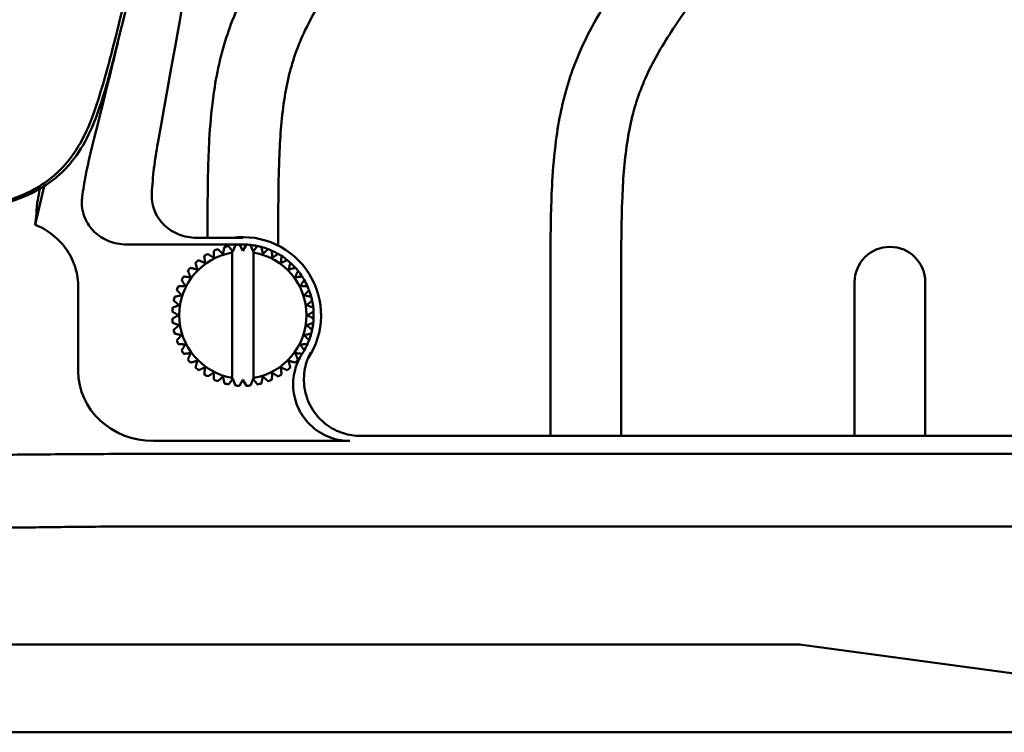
# Model space of a CAD drawing. Header units: millimetres. Extents: x 0 to 4686, y -120 to 1682.
# Tile 190 of 213: x 1423 to 1492, y 987 to 1037. Entities that reach past the tile are written whole.
import ezdxf

# ---------------------------------------------------------------- set-up
doc = ezdxf.new("R2010")
doc.units = ezdxf.units.MM
doc.header["$LTSCALE"] = 2
doc.layers.add('Sichtbar (ISO)', color=7, linetype='Continuous', lineweight=50)

msp = doc.modelspace()

# ---------------------------------------------------------------- linework, layer by layer
at = {"layer": 'Sichtbar (ISO)'}
for p, q in [((1423.6601, 1022.5473), (1424.2994, 1025.273)), ((1435.0711, 1021.6185), (1438.3599, 1021.6185)), ((1435.8599, 1021.7598), (1435.8599, 1021.6185)), ((1440.8599, 1021.0727), (1440.8599, 1021.7598)), ((1438.3599, 1021.1471), (1430.1156, 1021.1471)), ((1436.3156, 1020.7101), (1436.3155, 1020.7101)), ((1437.0545, 1020.9737), (1437.0545, 1020.9737)), ((1437.6099, 1020.6968), (1437.6465, 1020.6517)), ((1437.6465, 1020.6517), (1437.8257, 1021.1185)), ((1437.8257, 1021.1185), (1437.8256, 1021.1185)), ((1438.1099, 1021.1408), (1438.3599, 1020.7078)), ((1438.3599, 1020.7078), (1438.6099, 1021.1408)), ((1438.6099, 1021.1408), (1438.6099, 1021.1409)), ((1438.8942, 1021.1185), (1439.0734, 1020.6517)), ((1439.0734, 1020.6517), (1439.1099, 1020.6968)), ((1439.1099, 1020.6968), (1439.1099, 1011.5974)), ((1439.1099, 1020.6968), (1439.1099, 1020.6968)), ((1439.3881, 1021.0403), (1439.388, 1021.0403)), ((1440.1409, 1020.8192), (1440.1408, 1020.8192)), ((1435.6269, 1020.3341), (1435.6269, 1020.3341)), ((1437.6099, 1011.71), (1437.6099, 1020.5842)), ((1439.1099, 1011.71), (1439.1099, 1020.5842)), ((1440.8498, 1020.4831), (1440.8497, 1020.4831)), ((1441.4974, 1020.0402), (1441.4974, 1020.0402)), ((1434.4669, 1019.2846), (1434.4668, 1019.2846)), ((1435.0056, 1019.855), (1435.0055, 1019.855)), ((1442.0678, 1019.5014), (1442.0678, 1019.5014)), ((1434.024, 1018.637), (1434.0239, 1018.637)), ((1442.5469, 1018.8801), (1442.5468, 1018.8801)), ((1460.1099, 1018.7717), (1460.1099, 1007.6078)), ((1465.1099, 1007.6078), (1465.1099, 1018.7717)), ((1426.7138, 1018.1357), (1426.7138, 1012.2095)), ((1433.6879, 1017.928), (1433.6878, 1017.928)), ((1481.6099, 1018.4786), (1481.6099, 1007.6078)), ((1486.6099, 1007.6078), (1486.6099, 1018.4786)), ((1433.4668, 1017.1752), (1433.4667, 1017.1752)), ((1433.5333, 1017.4525), (1433.5333, 1017.4525)), ((1434.0224, 1017.5564), (1434.0224, 1017.5564)), ((1433.3885, 1016.6814), (1433.3886, 1016.6814)), ((1433.8553, 1016.8606), (1433.8554, 1016.8606)), ((1433.3662, 1016.3971), (1433.3661, 1016.3971)), ((1433.3661, 1015.8971), (1433.3662, 1015.8971)), ((1433.7991, 1016.1471), (1433.7992, 1016.1471)), ((1433.3886, 1015.6128), (1433.3885, 1015.6128)), ((1433.4667, 1015.119), (1433.4668, 1015.119)), ((1433.8553, 1015.4336), (1433.8554, 1015.4336)), ((1433.5333, 1014.8417), (1433.5333, 1014.8417)), ((1434.0224, 1014.7378), (1434.0224, 1014.7378)), ((1433.6878, 1014.3662), (1433.6879, 1014.3662)), ((1434.0239, 1013.6572), (1434.024, 1013.6572)), ((1434.4668, 1013.0096), (1434.4669, 1013.0096)), ((1435.0055, 1012.4392), (1435.0056, 1012.4392)), ((1442.0678, 1012.7928), (1442.0678, 1012.7928)), ((1435.6269, 1011.9601), (1435.6269, 1011.9601)), ((1437.6465, 1011.6425), (1437.6099, 1011.5974)), ((1437.8257, 1011.1757), (1437.6465, 1011.6425)), ((1439.0734, 1011.6425), (1438.8942, 1011.1757)), ((1439.1099, 1011.5974), (1439.0734, 1011.6425)), ((1439.1099, 1011.5974), (1439.1099, 1011.5974)), ((1440.8497, 1011.8111), (1440.8498, 1011.8111)), ((1441.4974, 1012.254), (1441.4974, 1012.254)), ((1436.3155, 1011.5841), (1436.3156, 1011.5841)), ((1437.0545, 1011.3205), (1437.0545, 1011.3205)), ((1437.8256, 1011.1757), (1437.8257, 1011.1757)), ((1438.3599, 1011.5864), (1438.1099, 1011.1534)), ((1438.6099, 1011.1534), (1438.3599, 1011.5864)), ((1438.6099, 1011.1534), (1438.6099, 1011.1534)), ((1439.388, 1011.2539), (1439.3881, 1011.2539)), ((1440.1408, 1011.475), (1440.1409, 1011.475)), ((1446.6713, 1007.6078), (1514.61, 1007.6078)), ((1445.9122, 1007.2544), (1432.0155, 1007.2543)), ((1514.7335, 1006.3378), (1432.4145, 1006.3378)), ((1518.8668, 1001.2069), (1432.4145, 1001.2069)), ((1423.6967, 992.8471), (1416.5159, 992.8471)), ((1423.6967, 992.8471), (1432.4145, 992.8471)), ((1477.7171, 992.8471), (1432.4145, 992.8471)), ((1477.7171, 992.8471), (1515.7733, 987.6951)), ((1498.1099, 986.6471), (1263.1099, 986.6471))]:
    msp.add_line(p, q, dxfattribs=at)
for centre, radius, start, end in [((1438.3599, 1016.1471), 5.5238, 326.223879, 97.896159), ((1438.3599, 1016.1471), 5, 110.865978, 114.134014), ((1438.3599, 1016.1471), 5, 101.865977, 105.134014), ((1438.3599, 1016.1471), 5, 92.865984, 96.134016), ((1438.3599, 1016.1471), 5, 87.134041, 89.999726), ((1438.3599, 1016.1471), 5, 83.865984, 87.134016), ((1438.3599, 1016.1471), 5, 78.13404, 83.865461), ((1438.3599, 1016.1471), 5, 74.865978, 78.134012), ((1438.3599, 1016.1471), 5, 69.134039, 74.865238), ((1438.3599, 1016.1471), 5, 65.865978, 69.134014), ((1438.3599, 1016.1471), 5, 60.134038, 65.865215), ((1484.1099, 1018.4786), 2.5, 0, 180), ((1438.3599, 1016.1471), 4.5, 99.594068, 260.405932), ((1438.3599, 1016.1471), 5, 128.865978, 132.134014), ((1438.3599, 1016.1471), 5, 119.865978, 123.134014), ((1438.3599, 1016.1471), 4.5, 279.594068, 80.405932), ((1438.3599, 1016.1471), 5, 56.865978, 60.134014), ((1438.3599, 1016.1471), 5, 51.134036, 56.86521), ((1438.3599, 1016.1471), 5, 47.865978, 51.134014), ((1438.3599, 1016.1471), 5, 137.865978, 141.134014), ((1438.3599, 1016.1471), 5, 42.134033, 47.865225), ((1438.3599, 1016.1471), 5, 38.865978, 42.134014), ((1438.3599, 1016.1471), 5, 33.134031, 38.865258), ((1438.3599, 1016.1471), 5, 146.865978, 150.134014), ((1438.3599, 1016.1471), 5, 29.865978, 33.134014), ((1438.3599, 1016.1471), 5, 24.134028, 29.865309), ((1438.3599, 1016.1471), 5, 155.865978, 159.134014), ((1438.3599, 1016.1471), 5, 20.865978, 24.134014), ((1438.3599, 1016.1471), 5, 15.134129, 20.865377), ((1438.3599, 1016.1471), 5, 164.865978, 168.134014), ((1438.3599, 1016.1471), 5, 11.865978, 15.134014), ((1438.3599, 1016.1471), 5, 6.134247, 11.86546), ((1438.3599, 1016.1471), 5, 173.865978, 177.134014), ((1438.3599, 1016.1471), 5, 2.865978, 6.134014), ((1438.3599, 1016.1471), 5, 182.865978, 186.134014), ((1438.3599, 1016.1471), 5, 353.865978, 357.134014), ((1438.3599, 1016.1471), 5, 357.13436, 2.865555), ((1438.3599, 1016.1471), 5, 191.865978, 195.134014), ((1438.3599, 1016.1471), 5, 344.865978, 348.134014), ((1438.3599, 1016.1471), 5, 348.134464, 353.865661), ((1438.3599, 1016.1471), 5, 339.134557, 344.865775), ((1438.3599, 1016.1471), 5, 200.865978, 204.134014), ((1438.3599, 1016.1471), 5, 330.134637, 335.865895), ((1438.3599, 1016.1471), 5, 335.865978, 339.134014), ((1438.3599, 1016.1471), 5, 209.865978, 213.134014), ((1438.3599, 1016.1471), 5, 218.865978, 222.134014), ((1438.3599, 1016.1471), 5, 317.865978, 321.134014), ((1438.3599, 1016.1471), 5, 326.865978, 330.134014), ((1438.3599, 1016.1471), 5, 227.865978, 231.134014), ((1438.3599, 1016.1471), 5, 308.865978, 312.134014), ((1438.3599, 1016.1471), 5, 236.865978, 240.134014), ((1438.3599, 1016.1471), 5, 299.865978, 303.134014), ((1438.3599, 1016.1471), 5, 245.865978, 249.134014), ((1438.3599, 1016.1471), 5, 254.865978, 258.134012), ((1438.3599, 1016.1471), 5, 263.865984, 267.134016), ((1438.3599, 1016.1471), 5, 272.865984, 276.134016), ((1438.3599, 1016.1471), 5, 281.865977, 285.134014), ((1438.3599, 1016.1471), 5, 290.865978, 294.134014)]:
    msp.add_arc(centre, radius, start, end, dxfattribs=at)
for centre, major_axis, ratio, start_param, end_param in [((1440.3746, 1022.2561), (-2.3496, -2.9004), 0.0003733, 5.145238, 5.2802775), ((1432.0655, 1012.2561), (-5.3407, -0.3665), 0.9340048, 6.2191562, 7.780646), ((1436.3452, 1010.0381), (-2.3497, -2.9004), 0.0003753, 2.003647, 2.1386864)]:
    msp.add_ellipse(centre, major_axis=major_axis, ratio=ratio, start_param=start_param, end_param=end_param, dxfattribs=at)
for points, knots in [([(1440.8232, 1084.1555), (1438.7454, 1074.9929), (1436.0936, 1063.4362), (1429.9932, 1037.102), (1428.9505, 1032.9655), (1427.8216, 1029.6779), (1427.2412, 1028.2173), (1425.5453, 1026.139), (1424.7368, 1025.4779), (1422.1516, 1024.1042), (1420.6867, 1023.7722), (1412.6101, 1022.3446), (1401.561, 1020.717), (1383.5096, 1018.0719)], [-25.2315701, -25.2315701, -25.2315701, -25.2315701, -21.3302568, -21.3302568, -14.2017749, -14.2017749, -10.9447154, -10.9447154, -8.7828271, -8.7828271, -5.4732498, -5.4732498, -0.000001, -0.000001, -0.000001, -0.000001]), ([(1440.5968, 1084.168), (1439.7651, 1080.4927), (1438.7278, 1075.9466), (1436.0013, 1064.0764), (1434.433, 1057.2915), (1430.2349, 1039.291), (1429.2441, 1035.2497), (1427.6701, 1029.6543), (1427.0827, 1028.6333), (1425.9341, 1026.8639), (1425.2203, 1026.1103), (1423.6302, 1025.0327), (1422.7115, 1024.5412), (1420.9367, 1024.0145), (1420.2435, 1023.836), (1417.8827, 1023.3778), (1416.3775, 1023.1195), (1415.157, 1022.9112), (1414.6535, 1022.8269), (1409.901, 1022.0554), (1404.4048, 1021.2174), (1393.8987, 1019.6333), (1387.2489, 1018.639), (1383.5657, 1018.0887)], [1.3603709, 1.3603709, 1.3603709, 1.3603709, 1.692464, 1.692464, 2.0552472, 2.0552472, 2.7525526, 2.7525526, 3.8917374, 3.8917374, 5.1533754, 5.1533754, 6.0784494, 6.0784494, 6.4041978, 6.4041978, 6.641156, 6.641156, 6.9223973, 6.9223973, 8.4327489, 8.4327489, 9.7294307, 9.7294307, 9.7294307, 9.7294307]), ([(1432.3377, 1028.3183), (1434.9187, 1042.5741), (1435.0673, 1043.7741), (1439.4896, 1069.772), (1440.9146, 1078.0685), (1441.9469, 1084.0953)], [0.0000016, 0.0000016, 0.0000016, 0.0000016, 4.3462894, 4.3462894, 7.9113909, 7.9113909, 7.9113909, 7.9113909]), ([(1435.8599, 1021.7598), (1435.8599, 1023.2705), (1435.8575, 1024.7813), (1435.893, 1026.2916), (1435.911, 1027.0557), (1435.9387, 1027.8196), (1435.9827, 1028.5827), (1436.0384, 1029.5474), (1436.12, 1030.5108), (1436.2454, 1031.4689), (1436.3404, 1032.195), (1436.4606, 1032.9181), (1436.6136, 1033.6343), (1436.7145, 1034.1066), (1436.8297, 1034.5758), (1436.961, 1035.0406), (1437.1441, 1035.6885), (1437.3583, 1036.3276), (1437.6026, 1036.955), (1437.943, 1037.8296), (1438.3417, 1038.6813), (1438.784, 1039.5094), (1439.2214, 1040.3285), (1439.7016, 1041.1244), (1440.2072, 1041.9037), (1440.4982, 1042.3524), (1440.7977, 1042.7956), (1441.1027, 1043.2349), (1441.7636, 1044.1869), (1442.4506, 1045.1206), (1443.1394, 1046.0528), (1445.8994, 1049.7881), (1448.6893, 1053.5008), (1451.463, 1057.2258), (1452.1086, 1058.0928), (1452.7534, 1058.9605), (1453.3956, 1059.83), (1453.9057, 1060.5207), (1454.4142, 1061.2125), (1454.9142, 1061.9105), (1455.3406, 1062.5057), (1455.7608, 1063.1053), (1456.1661, 1063.7148), (1456.5716, 1064.3245), (1456.9623, 1064.944), (1457.3245, 1065.5803), (1457.6305, 1066.1177), (1457.9162, 1066.6671), (1458.1626, 1067.2339), (1458.3816, 1067.7375), (1458.5695, 1068.255), (1458.7177, 1068.7834), (1458.8698, 1069.3258), (1458.98, 1069.8797), (1459.0632, 1070.4371), (1459.1597, 1071.0832), (1459.2199, 1071.734), (1459.2604, 1072.3859), (1459.2897, 1072.8582), (1459.3087, 1073.3312), (1459.3225, 1073.8042), (1459.3627, 1075.1764), (1459.3599, 1076.5494), (1459.3599, 1077.9221)], [0, 0, 0, 0, 0.0720994, 0.0720994, 0.0720994, 0.1085789, 0.1085789, 0.1085789, 0.1546935, 0.1546935, 0.1546935, 0.1896425, 0.1896425, 0.1896425, 0.2126861, 0.2126861, 0.2126861, 0.2448059, 0.2448059, 0.2448059, 0.2895737, 0.2895737, 0.2895737, 0.3338527, 0.3338527, 0.3338527, 0.3593459, 0.3593459, 0.3593459, 0.4145875, 0.4145875, 0.4145875, 0.6359245, 0.6359245, 0.6359245, 0.6874428, 0.6874428, 0.6874428, 0.7283652, 0.7283652, 0.7283652, 0.7632574, 0.7632574, 0.7632574, 0.798163, 0.798163, 0.798163, 0.8276439, 0.8276439, 0.8276439, 0.8538379, 0.8538379, 0.8538379, 0.8807248, 0.8807248, 0.8807248, 0.9118969, 0.9118969, 0.9118969, 0.9344828, 0.9344828, 0.9344828, 1, 1, 1, 1]), ([(1464.3599, 1077.9221), (1464.3599, 1076.5869), (1464.3627, 1075.2513), (1464.3287, 1073.9167), (1464.3111, 1073.2296), (1464.2838, 1072.5429), (1464.2364, 1071.8569), (1464.1497, 1070.6016), (1463.9957, 1069.349), (1463.7072, 1068.1241), (1463.5544, 1067.4756), (1463.364, 1066.8349), (1463.135, 1066.2093), (1462.6972, 1065.0137), (1462.1184, 1063.8733), (1461.4736, 1062.7739), (1460.7435, 1061.529), (1459.9288, 1060.3367), (1459.0895, 1059.1625), (1458.5728, 1058.4398), (1458.0469, 1057.7239), (1457.5194, 1057.0091), (1455.3859, 1054.1181), (1453.2279, 1051.245), (1451.0791, 1048.3652), (1449.9781, 1046.8894), (1448.8794, 1045.4119), (1447.7824, 1043.9333), (1447.36, 1043.364), (1446.9379, 1042.7946), (1446.5195, 1042.2224), (1446.2495, 1041.8531), (1445.9811, 1041.4827), (1445.7156, 1041.1103), (1445.3065, 1040.5365), (1444.9045, 1039.958), (1444.5174, 1039.369), (1443.8294, 1038.3222), (1443.1888, 1037.2423), (1442.6661, 1036.1048), (1442.4193, 1035.5677), (1442.1988, 1035.0178), (1442.0103, 1034.4578), (1441.8941, 1034.1125), (1441.7901, 1033.7634), (1441.6978, 1033.411), (1441.5402, 1032.8094), (1441.4165, 1032.1986), (1441.317, 1031.5845), (1441.098, 1030.2325), (1440.9959, 1028.8651), (1440.9375, 1027.4968), (1440.856, 1025.5855), (1440.8599, 1023.6725), (1440.8599, 1021.7598)], [0, 0, 0, 0, 0.0637256, 0.0637256, 0.0637256, 0.0965328, 0.0965328, 0.0965328, 0.156576, 0.156576, 0.156576, 0.1883636, 0.1883636, 0.1883636, 0.2491114, 0.2491114, 0.2491114, 0.3179007, 0.3179007, 0.3179007, 0.3602396, 0.3602396, 0.3602396, 0.5314832, 0.5314832, 0.5314832, 0.6192341, 0.6192341, 0.6192341, 0.6530146, 0.6530146, 0.6530146, 0.674815, 0.674815, 0.674815, 0.7084074, 0.7084074, 0.7084074, 0.7681072, 0.7681072, 0.7681072, 0.7962982, 0.7962982, 0.7962982, 0.8136828, 0.8136828, 0.8136828, 0.8433644, 0.8433644, 0.8433644, 0.9087128, 0.9087128, 0.9087128, 1, 1, 1, 1]), ([(1460.1099, 1018.7717), (1460.1099, 1020.2824), (1460.1075, 1021.7933), (1460.143, 1023.3035), (1460.161, 1024.0676), (1460.1887, 1024.8315), (1460.2327, 1025.5947), (1460.2884, 1026.5594), (1460.37, 1027.5228), (1460.4954, 1028.4809), (1460.5904, 1029.207), (1460.7106, 1029.9301), (1460.8636, 1030.6463), (1460.9645, 1031.1185), (1461.0797, 1031.5878), (1461.211, 1032.0526), (1461.3941, 1032.7004), (1461.6083, 1033.3396), (1461.8526, 1033.967), (1462.193, 1034.8415), (1462.5917, 1035.6933), (1463.034, 1036.5214), (1463.4714, 1037.3404), (1463.9516, 1038.1363), (1464.4572, 1038.9157), (1464.7482, 1039.3644), (1465.0477, 1039.8076), (1465.3527, 1040.2469), (1466.0136, 1041.1989), (1466.7006, 1042.1325), (1467.3894, 1043.0648), (1470.1494, 1046.8001), (1472.9393, 1050.5128), (1475.713, 1054.2377), (1476.3586, 1055.1048), (1477.0034, 1055.9725), (1477.6456, 1056.842), (1478.1557, 1057.5327), (1478.6642, 1058.2245), (1479.1642, 1058.9225), (1479.5906, 1059.5176), (1480.0108, 1060.1172), (1480.4161, 1060.7267), (1480.8216, 1061.3364), (1481.2123, 1061.956), (1481.5745, 1062.5923), (1481.8805, 1063.1297), (1482.1662, 1063.679), (1482.4126, 1064.2459), (1482.6316, 1064.7495), (1482.8195, 1065.2669), (1482.9677, 1065.7953), (1483.1198, 1066.3377), (1483.23, 1066.8917), (1483.3132, 1067.449), (1483.4097, 1068.0952), (1483.4699, 1068.7459), (1483.5104, 1069.3978), (1483.5397, 1069.8702), (1483.5587, 1070.3431), (1483.5725, 1070.8162), (1483.6127, 1072.1884), (1483.6099, 1073.5613), (1483.6099, 1074.9341)], [0, 0, 0, 0, 0.0720994, 0.0720994, 0.0720994, 0.1085789, 0.1085789, 0.1085789, 0.1546935, 0.1546935, 0.1546935, 0.1896425, 0.1896425, 0.1896425, 0.2126861, 0.2126861, 0.2126861, 0.2448059, 0.2448059, 0.2448059, 0.2895737, 0.2895737, 0.2895737, 0.3338527, 0.3338527, 0.3338527, 0.3593459, 0.3593459, 0.3593459, 0.4145875, 0.4145875, 0.4145875, 0.6359245, 0.6359245, 0.6359245, 0.6874428, 0.6874428, 0.6874428, 0.7283652, 0.7283652, 0.7283652, 0.7632574, 0.7632574, 0.7632574, 0.798163, 0.798163, 0.798163, 0.8276439, 0.8276439, 0.8276439, 0.8538379, 0.8538379, 0.8538379, 0.8807248, 0.8807248, 0.8807248, 0.9118969, 0.9118969, 0.9118969, 0.9344828, 0.9344828, 0.9344828, 1, 1, 1, 1]), ([(1488.6099, 1074.9341), (1488.6099, 1073.5989), (1488.6127, 1072.2632), (1488.5787, 1070.9286), (1488.5611, 1070.2416), (1488.5338, 1069.5548), (1488.4864, 1068.8689), (1488.3997, 1067.6135), (1488.2457, 1066.361), (1487.9572, 1065.1361), (1487.8044, 1064.4876), (1487.614, 1063.8469), (1487.385, 1063.2213), (1486.9472, 1062.0257), (1486.3684, 1060.8853), (1485.7236, 1059.7859), (1484.9935, 1058.541), (1484.1788, 1057.3487), (1483.3395, 1056.1744), (1482.8228, 1055.4517), (1482.2969, 1054.7358), (1481.7694, 1054.021), (1479.6359, 1051.13), (1477.4779, 1048.257), (1475.3291, 1045.3771), (1474.2281, 1043.9014), (1473.1294, 1042.4239), (1472.0324, 1040.9452), (1471.61, 1040.376), (1471.1879, 1039.8066), (1470.7695, 1039.2343), (1470.4995, 1038.8651), (1470.2311, 1038.4946), (1469.9656, 1038.1222), (1469.5565, 1037.5484), (1469.1545, 1036.9699), (1468.7674, 1036.3809), (1468.0794, 1035.3342), (1467.4388, 1034.2542), (1466.9161, 1033.1168), (1466.6693, 1032.5797), (1466.4488, 1032.0298), (1466.2603, 1031.4698), (1466.1441, 1031.1245), (1466.0401, 1030.7753), (1465.9478, 1030.423), (1465.7902, 1029.8214), (1465.6665, 1029.2105), (1465.567, 1028.5964), (1465.348, 1027.2444), (1465.2459, 1025.877), (1465.1875, 1024.5088), (1465.106, 1022.5975), (1465.1099, 1020.6844), (1465.1099, 1018.7717)], [0, 0, 0, 0, 0.0637256, 0.0637256, 0.0637256, 0.0965328, 0.0965328, 0.0965328, 0.156576, 0.156576, 0.156576, 0.1883636, 0.1883636, 0.1883636, 0.2491114, 0.2491114, 0.2491114, 0.3179007, 0.3179007, 0.3179007, 0.3602396, 0.3602396, 0.3602396, 0.5314832, 0.5314832, 0.5314832, 0.6192341, 0.6192341, 0.6192341, 0.6530146, 0.6530146, 0.6530146, 0.674815, 0.674815, 0.674815, 0.7084074, 0.7084074, 0.7084074, 0.7681072, 0.7681072, 0.7681072, 0.7962982, 0.7962982, 0.7962982, 0.8136828, 0.8136828, 0.8136828, 0.8433644, 0.8433644, 0.8433644, 0.9087128, 0.9087128, 0.9087128, 1, 1, 1, 1]), ([(1431.9127, 1024.7453), (1431.9471, 1025.3444), (1431.9999, 1025.9423), (1432.1419, 1027.1341), (1432.2309, 1027.7277), (1432.3377, 1028.3183)], [0.00000218, 0.00000218, 0.00000218, 0.00000218, 0.1800378, 0.1800378, 0.36006963, 0.36006963, 0.36006963, 0.36006963]), ([(1427.5869, 1027.6002), (1427.4608, 1027.0894), (1427.348, 1026.5754), (1427.1492, 1025.5421), (1427.0634, 1025.0229), (1426.9914, 1024.5017)], [0.000031, 0.000031, 0.000031, 0.000031, 0.15787676, 0.15787676, 0.3157199, 0.3157199, 0.3157199, 0.3157199]), ([(1424.0065, 1025.0964), (1423.9403, 1024.7738), (1423.8872, 1024.5013), (1423.8056, 1024.0461), (1423.7831, 1023.888), (1423.7832, 1023.8244)], [0.4249256, 0.4249256, 0.4249256, 0.4249256, 0.57061995, 0.57061995, 0.73890113, 0.73890113, 0.73890113, 0.73890113]), ([(1430.1156, 1021.1471), (1429.7148, 1021.1471), (1429.2423, 1021.237), (1428.5121, 1021.5309), (1428.1223, 1021.7817), (1427.5796, 1022.3114), (1427.3268, 1022.6795), (1427.0437, 1023.3581), (1426.9603, 1023.7858), (1426.9649, 1024.1489), (1426.9663, 1024.2619), (1426.9764, 1024.3809), (1426.9914, 1024.5017)], [1.37744386, 1.37744386, 1.37744386, 1.37744386, 1.49769286, 1.49769286, 1.61356944, 1.61356944, 1.72520642, 1.72520642, 1.83414184, 1.83414184, 1.83414184, 1.86804646, 1.86804646, 1.86804646, 1.86804646]), ([(1431.9127, 1024.7453), (1431.9105, 1024.7029), (1431.9089, 1024.6612), (1431.9083, 1024.6203), (1431.9036, 1024.2577), (1431.987, 1023.8306), (1432.2703, 1023.1524), (1432.5236, 1022.7844), (1433.068, 1022.2543), (1433.4593, 1022.0032), (1434.1929, 1021.7086), (1434.668, 1021.6185), (1435.0711, 1021.6185)], [1.82588849, 1.82588849, 1.82588849, 1.82588849, 1.83817287, 1.83817287, 1.83817287, 1.94695843, 1.94695843, 2.05865718, 2.05865718, 2.17489799, 2.17489799, 2.29580767, 2.29580767, 2.29580767, 2.29580767]), ([(1423.7832, 1023.8244), (1423.7833, 1023.6994), (1423.7725, 1023.527), (1423.7316, 1023.1021), (1423.7007, 1022.8443), (1423.6601, 1022.5473)], [-0.66768197, -0.66768197, -0.66768197, -0.66768197, -0.33656389, -0.33656389, -0.0000631, -0.0000631, -0.0000631, -0.0000631]), ([(1423.6601, 1022.5473), (1424.115, 1022.3642), (1424.5419, 1022.1183), (1425.3035, 1021.5127), (1425.6345, 1021.1587), (1426.1786, 1020.3597), (1426.3869, 1019.921), (1426.6502, 1019.0276), (1426.7136, 1018.5832), (1426.7137, 1018.1357)], [-0.5712801, -0.5712801, -0.5712801, -0.5712801, -0.42428546, -0.42428546, -0.2794725, -0.2794725, -0.13427519, -0.13427519, -0.0000139, -0.0000139, -0.0000139, -0.0000139]), ([(1445.9122, 1007.2544), (1445.4866, 1007.2543), (1445.0637, 1007.3219), (1444.1884, 1007.6096), (1443.7503, 1007.8506), (1442.9708, 1008.4917), (1442.6407, 1008.8913), (1442.1503, 1009.7934), (1441.9944, 1010.2874), (1441.8803, 1011.2895), (1441.9162, 1011.7877), (1442.1492, 1012.6733), (1442.3195, 1013.0605), (1442.5469, 1013.4141)], [-0.86076069, -0.86076069, -0.86076069, -0.86076069, -0.7330934, -0.7330934, -0.58435403, -0.58435403, -0.4302867, -0.4302867, -0.27629255, -0.27629255, -0.12771513, -0.12771513, -0.00157125, -0.00157125, -0.00157125, -0.00157125]), ([(1443.1611, 1013.5233), (1442.9655, 1013.1656), (1442.8257, 1012.7801), (1442.6562, 1011.9243), (1442.6461, 1011.4562), (1442.7943, 1010.4913), (1442.9684, 1010.0053), (1443.4925, 1009.122), (1443.8389, 1008.7338), (1444.6155, 1008.1444), (1445.0265, 1007.9317), (1445.855, 1007.6703), (1446.262, 1007.6077), (1446.6713, 1007.6078)], [-0.83048474, -0.83048474, -0.83048474, -0.83048474, -0.70817078, -0.70817078, -0.56876777, -0.56876777, -0.41527685, -0.41527685, -0.26062896, -0.26062896, -0.12279426, -0.12279426, -0.000001, -0.000001, -0.000001, -0.000001]), ([(1432.4145, 1006.3377), (1430.5203, 1006.3377), (1428.6402, 1006.3322), (1424.9484, 1006.31), (1423.1653, 1006.2935), (1421.4597, 1006.2719)], [0.0000898, 0.0000898, 0.0000898, 0.0000898, 0.5683557, 0.5683557, 1.1365812, 1.1365812, 1.1365812, 1.1365812]), ([(1423.6967, 1001.1414), (1425.051, 1001.165), (1426.4754, 1001.1784), (1429.4094, 1001.2001), (1430.9096, 1001.2085), (1432.4145, 1001.2077)], [0.00009419, 0.00009419, 0.00009419, 0.00009419, 0.45159791, 0.45159791, 0.90304609, 0.90304609, 0.90304609, 0.90304609]), ([(1418.2398, 1001.1009), (1419.1822, 1001.104), (1420.1116, 1001.1089), (1421.9351, 1001.1221), (1422.8277, 1001.1304), (1423.6967, 1001.1414)], [-0.57940998, -0.57940998, -0.57940998, -0.57940998, -0.28975814, -0.28975814, -0.00009741, -0.00009741, -0.00009741, -0.00009741])]:
    msp.add_open_spline(points, degree=3, knots=knots, dxfattribs=at)
msp.add_open_spline([(1429.5041, 1035.3863), (1428.9805, 1033.2492), (1428.3664, 1030.7579), (1427.5869, 1027.6002)], degree=3, dxfattribs=at)
for points, weights in [([(1436.2893, 1020.2108), (1436.3018, 1020.449), (1436.3155, 1020.7101)], [1.08768681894, 1.09819392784, 1.10577045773]), ([(1436.3156, 1020.7101), (1436.3019, 1020.4489), (1436.2894, 1020.2107)], [1.10577042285, 1.0981932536, 1.08768501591]), ([(1436.9506, 1020.4846), (1436.7733, 1020.6442), (1436.579, 1020.8192)], [1.08768500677, 1.09819327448, 1.10577045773]), ([(1436.9505, 1020.4847), (1437.0001, 1020.7179), (1437.0545, 1020.9737)], [1.08768728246, 1.09819409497, 1.10577045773]), ([(1437.0545, 1020.9737), (1437.0002, 1020.7179), (1436.9506, 1020.4846)], [1.10577042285, 1.0981932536, 1.08768501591]), ([(1437.6099, 1020.6968), (1437.4765, 1020.8616), (1437.3318, 1021.0403)], [1.09016571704, 1.09910285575, 1.10577041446]), ([(1437.6099, 1020.6968), (1437.6099, 1020.6398), (1437.6099, 1020.5842)], [1.03479395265, 1.03412362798, 1.03329574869]), ([(1437.6464, 1020.6517), (1437.7319, 1020.8744), (1437.8256, 1021.1185)], [1.07344378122, 1.08140923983, 1.08645472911]), ([(1438.3599, 1020.7079), (1438.4791, 1020.9144), (1438.6099, 1021.1409)], [1.07344396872, 1.08140929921, 1.08645472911]), ([(1439.0734, 1020.6517), (1439.2234, 1020.8371), (1439.388, 1021.0403)], [1.08734876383, 1.09779440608, 1.10530974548]), ([(1439.1099, 1020.5842), (1439.1099, 1020.6398), (1439.1099, 1020.6968)], [1.03329574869, 1.03412360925, 1.03479392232]), ([(1439.7693, 1020.4846), (1439.7197, 1020.7179), (1439.6653, 1020.9737)], [1.08768500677, 1.09819327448, 1.10577045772]), ([(1439.7693, 1020.4847), (1439.9465, 1020.6442), (1440.1408, 1020.8192)], [1.08768849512, 1.09819453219, 1.10577045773]), ([(1440.1409, 1020.8192), (1439.9465, 1020.6442), (1439.7693, 1020.4846)], [1.10577042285, 1.0981932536, 1.08768501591]), ([(1440.4305, 1020.2107), (1440.418, 1020.4489), (1440.4043, 1020.7101)], [1.08768500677, 1.09819327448, 1.10577045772]), ([(1435.6792, 1019.8368), (1435.4613, 1019.9338), (1435.2224, 1020.0402)], [1.08768500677, 1.09819327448, 1.10577045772]), ([(1435.6791, 1019.8368), (1435.6542, 1020.074), (1435.6269, 1020.3341)], [1.08768631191, 1.09819374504, 1.10577045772]), ([(1435.6269, 1020.3341), (1435.6543, 1020.074), (1435.6792, 1019.8368)], [1.10577042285, 1.0981932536, 1.08768501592]), ([(1436.2894, 1020.2107), (1436.0894, 1020.3406), (1435.8701, 1020.4831)], [1.08768500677, 1.09819327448, 1.10577045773]), ([(1440.4305, 1020.2108), (1440.6305, 1020.3407), (1440.8497, 1020.4831)], [1.08768860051, 1.09819457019, 1.10577045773]), ([(1440.8498, 1020.4831), (1440.6305, 1020.3406), (1440.4305, 1020.2107)], [1.10577042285, 1.0981932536, 1.08768501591]), ([(1441.0407, 1019.8368), (1441.0656, 1020.074), (1441.0929, 1020.3341)], [1.08768500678, 1.09819327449, 1.10577045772]), ([(1441.0407, 1019.8368), (1441.2585, 1019.9338), (1441.4974, 1020.0402)], [1.08768861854, 1.09819457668, 1.10577045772]), ([(1441.4974, 1020.0402), (1441.2586, 1019.9338), (1441.0407, 1019.8368)], [1.10577042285, 1.0981932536, 1.08768501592]), ([(1434.6702, 1018.8278), (1434.5731, 1019.0457), (1434.4668, 1019.2846)], [1.08768521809, 1.09819335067, 1.10577045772]), ([(1434.4669, 1019.2846), (1434.5732, 1019.0457), (1434.6702, 1018.8278)], [1.10577042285, 1.0981932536, 1.08768501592]), ([(1435.135, 1019.372), (1434.9046, 1019.4338), (1434.652, 1019.5014)], [1.08768500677, 1.09819327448, 1.10577045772]), ([(1435.1349, 1019.372), (1435.0732, 1019.6024), (1435.0055, 1019.855)], [1.08768577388, 1.09819355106, 1.10577045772]), ([(1435.0056, 1019.855), (1435.0733, 1019.6024), (1435.135, 1019.372)], [1.10577042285, 1.0981932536, 1.08768501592]), ([(1441.5849, 1019.372), (1441.6466, 1019.6024), (1441.7143, 1019.855)], [1.08768500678, 1.09819327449, 1.10577045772]), ([(1441.5849, 1019.3721), (1441.8152, 1019.4338), (1442.0678, 1019.5014)], [1.08768854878, 1.09819455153, 1.10577045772]), ([(1442.0678, 1019.5014), (1441.8153, 1019.4338), (1441.5849, 1019.372)], [1.10577042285, 1.0981932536, 1.08768501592]), ([(1442.0497, 1018.8278), (1442.1467, 1019.0457), (1442.253, 1019.2846)], [1.08768500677, 1.09819327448, 1.10577045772]), ([(1434.2962, 1018.2176), (1434.1663, 1018.4177), (1434.0239, 1018.637)], [1.08768500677, 1.09819327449, 1.10577045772]), ([(1434.024, 1018.637), (1434.1664, 1018.4177), (1434.2963, 1018.2176)], [1.10577042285, 1.0981932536, 1.08768501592]), ([(1434.6702, 1018.8278), (1434.433, 1018.8528), (1434.173, 1018.8801)], [1.08768500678, 1.09819327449, 1.10577045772]), ([(1442.0497, 1018.8278), (1442.2868, 1018.8528), (1442.5468, 1018.8801)], [1.08768839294, 1.09819449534, 1.10577045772]), ([(1442.5469, 1018.8801), (1442.2869, 1018.8528), (1442.0497, 1018.8278)], [1.10577042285, 1.0981932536, 1.08768501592]), ([(1442.4236, 1018.2176), (1442.5535, 1018.4177), (1442.6959, 1018.637)], [1.08768500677, 1.09819327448, 1.10577045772]), ([(1434.0224, 1017.5564), (1433.8628, 1017.7337), (1433.6878, 1017.928)], [1.08768500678, 1.09819327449, 1.10577045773]), ([(1433.6879, 1017.928), (1433.8628, 1017.7337), (1434.0224, 1017.5564)], [1.10577042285, 1.0981932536, 1.08768501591]), ([(1434.2963, 1018.2176), (1434.0581, 1018.2051), (1433.797, 1018.1915)], [1.08768500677, 1.09819327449, 1.10577045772]), ([(1442.9229, 1018.1915), (1442.6618, 1018.2051), (1442.4236, 1018.2176)], [1.10577042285, 1.0981932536, 1.08768501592]), ([(1442.6975, 1017.5564), (1442.8571, 1017.7337), (1443.032, 1017.928)], [1.08768500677, 1.09819327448, 1.10577045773]), ([(1433.8553, 1016.8606), (1433.6699, 1017.0107), (1433.4667, 1017.1752)], [1.08768500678, 1.09819327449, 1.10577045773]), ([(1433.4668, 1017.1752), (1433.67, 1017.0107), (1433.8554, 1016.8606)], [1.10577042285, 1.0981932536, 1.08768501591]), ([(1433.5333, 1017.4525), (1433.7891, 1017.5069), (1434.0224, 1017.5564)], [1.10577042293, 1.09819325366, 1.08768501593]), ([(1434.0224, 1017.5564), (1433.7891, 1017.5069), (1433.5333, 1017.4525)], [1.08768500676, 1.09819327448, 1.10577045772]), ([(1443.1865, 1017.4525), (1442.9308, 1017.5069), (1442.6975, 1017.5564)], [1.10577042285, 1.0981932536, 1.08768501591]), ([(1442.8645, 1016.8606), (1443.0499, 1017.0107), (1443.2531, 1017.1752)], [1.08768500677, 1.09819327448, 1.10577045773]), ([(1433.3885, 1016.6814), (1433.6326, 1016.7751), (1433.8553, 1016.8606)], [1.10577042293, 1.09819325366, 1.08768501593]), ([(1433.8554, 1016.8606), (1433.6327, 1016.7751), (1433.3886, 1016.6814)], [1.08768500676, 1.09819327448, 1.10577045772]), ([(1443.3313, 1016.6814), (1443.0872, 1016.7751), (1442.8645, 1016.8606)], [1.10577042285, 1.0981932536, 1.08768501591]), ([(1433.7991, 1016.1471), (1433.5926, 1016.2664), (1433.3661, 1016.3971)], [1.08768500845, 1.0981932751, 1.10577045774]), ([(1433.3661, 1015.8971), (1433.5926, 1016.0278), (1433.7991, 1016.1471)], [1.10577042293, 1.09819325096, 1.08768500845]), ([(1433.3662, 1016.3971), (1433.5926, 1016.2664), (1433.7992, 1016.1471)], [1.10577041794, 1.09819324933, 1.0876850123]), ([(1433.7992, 1016.1471), (1433.5926, 1016.0278), (1433.3662, 1015.8971)], [1.08768500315, 1.09819327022, 1.10577045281]), ([(1442.9207, 1016.1471), (1443.1272, 1016.2664), (1443.3537, 1016.3971)], [1.08768500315, 1.09819327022, 1.10577045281]), ([(1443.3537, 1015.8971), (1443.1272, 1016.0278), (1442.9207, 1016.1471)], [1.10577041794, 1.09819324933, 1.0876850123]), ([(1433.8553, 1015.4336), (1433.6326, 1015.5191), (1433.3885, 1015.6128)], [1.08768500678, 1.09819327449, 1.10577045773]), ([(1433.3886, 1015.6128), (1433.6327, 1015.5191), (1433.8554, 1015.4336)], [1.10577042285, 1.0981932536, 1.08768501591]), ([(1433.4667, 1015.119), (1433.6699, 1015.2835), (1433.8553, 1015.4336)], [1.10577042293, 1.09819325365, 1.08768501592]), ([(1433.8554, 1015.4336), (1433.67, 1015.2835), (1433.4668, 1015.119)], [1.08768500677, 1.09819327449, 1.10577045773]), ([(1442.8645, 1015.4336), (1443.0872, 1015.5191), (1443.3313, 1015.6128)], [1.08768500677, 1.09819327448, 1.10577045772]), ([(1443.2531, 1015.119), (1443.0499, 1015.2835), (1442.8645, 1015.4336)], [1.10577042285, 1.0981932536, 1.08768501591]), ([(1434.0224, 1014.7378), (1433.7891, 1014.7873), (1433.5333, 1014.8417)], [1.08768500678, 1.09819327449, 1.10577045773]), ([(1433.5333, 1014.8417), (1433.7891, 1014.7873), (1434.0224, 1014.7378)], [1.10577042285, 1.0981932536, 1.08768501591]), ([(1433.6878, 1014.3662), (1433.8628, 1014.5605), (1434.0224, 1014.7378)], [1.10577042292, 1.09819325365, 1.08768501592]), ([(1434.0224, 1014.7378), (1433.8628, 1014.5605), (1433.6879, 1014.3662)], [1.08768500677, 1.09819327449, 1.10577045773]), ([(1442.6975, 1014.7378), (1442.9308, 1014.7873), (1443.1865, 1014.8417)], [1.08768500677, 1.09819327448, 1.10577045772]), ([(1443.032, 1014.3662), (1442.8571, 1014.5605), (1442.6975, 1014.7378)], [1.10577042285, 1.0981932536, 1.08768501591]), ([(1433.797, 1014.1027), (1434.0581, 1014.0891), (1434.2963, 1014.0766)], [1.10577042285, 1.0981932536, 1.08768501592]), ([(1434.0239, 1013.6572), (1434.1663, 1013.8765), (1434.2962, 1014.0766)], [1.10577042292, 1.09819325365, 1.08768501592]), ([(1434.2963, 1014.0766), (1434.1664, 1013.8765), (1434.024, 1013.6572)], [1.08768500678, 1.09819327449, 1.10577045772]), ([(1442.4236, 1014.0766), (1442.6618, 1014.0891), (1442.9229, 1014.1027)], [1.08768500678, 1.09819327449, 1.10577045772]), ([(1442.6959, 1013.6572), (1442.5535, 1013.8765), (1442.4236, 1014.0766)], [1.10577042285, 1.0981932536, 1.08768501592]), ([(1434.173, 1013.4141), (1434.433, 1013.4414), (1434.6702, 1013.4664)], [1.10577042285, 1.0981932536, 1.08768501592]), ([(1434.4668, 1013.0096), (1434.5731, 1013.2485), (1434.6702, 1013.4664)], [1.10577042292, 1.0981934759, 1.08768563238]), ([(1434.6702, 1013.4664), (1434.5732, 1013.2485), (1434.4669, 1013.0096)], [1.08768500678, 1.09819327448, 1.10577045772]), ([(1442.253, 1013.0096), (1442.1467, 1013.2485), (1442.0497, 1013.4664)], [1.10577042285, 1.0981932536, 1.08768501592]), ([(1442.0497, 1013.4664), (1442.2869, 1013.4414), (1442.5469, 1013.4141)], [1.08768500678, 1.09819327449, 1.10577045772]), ([(1434.652, 1012.7928), (1434.9046, 1012.8604), (1435.135, 1012.9222)], [1.10577042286, 1.09819325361, 1.08768501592]), ([(1435.0055, 1012.4392), (1435.0732, 1012.6918), (1435.1349, 1012.9222)], [1.10577042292, 1.098193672, 1.08768617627]), ([(1435.135, 1012.9222), (1435.0733, 1012.6918), (1435.0056, 1012.4392)], [1.08768500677, 1.09819327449, 1.10577045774]), ([(1435.2224, 1012.254), (1435.4613, 1012.3604), (1435.6792, 1012.4574)], [1.10577042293, 1.09819325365, 1.08768501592]), ([(1435.6269, 1011.9601), (1435.6542, 1012.2202), (1435.6791, 1012.4574)], [1.10577042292, 1.09819385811, 1.08768669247]), ([(1435.6792, 1012.4574), (1435.6543, 1012.2202), (1435.6269, 1011.9601)], [1.08768500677, 1.09819327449, 1.10577045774]), ([(1441.4974, 1012.254), (1441.2585, 1012.3604), (1441.0407, 1012.4574)], [1.10577042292, 1.09819453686, 1.08768857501]), ([(1441.0929, 1011.9601), (1441.0656, 1012.2202), (1441.0407, 1012.4574)], [1.10577042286, 1.09819325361, 1.08768501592]), ([(1441.0407, 1012.4574), (1441.2586, 1012.3604), (1441.4974, 1012.254)], [1.08768500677, 1.09819327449, 1.10577045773]), ([(1442.0678, 1012.7928), (1441.8152, 1012.8604), (1441.5849, 1012.9222)], [1.10577042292, 1.09819448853, 1.08768844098]), ([(1441.7143, 1012.4392), (1441.6466, 1012.6918), (1441.5849, 1012.9222)], [1.10577042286, 1.09819325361, 1.08768501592]), ([(1441.5849, 1012.9222), (1441.8153, 1012.8604), (1442.0678, 1012.7928)], [1.08768500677, 1.09819327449, 1.10577045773]), ([(1435.8701, 1011.8111), (1436.0894, 1011.9536), (1436.2894, 1012.0835)], [1.10577042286, 1.0981932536, 1.08768501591]), ([(1436.3155, 1011.5841), (1436.3018, 1011.8452), (1436.2893, 1012.0834)], [1.10577042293, 1.09819402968, 1.0876871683]), ([(1436.2894, 1012.0835), (1436.3019, 1011.8453), (1436.3156, 1011.5841)], [1.08768500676, 1.09819327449, 1.10577045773]), ([(1436.579, 1011.475), (1436.7733, 1011.65), (1436.9506, 1011.8096)], [1.10577042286, 1.0981932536, 1.08768501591]), ([(1437.0545, 1011.3205), (1437.0001, 1011.5763), (1436.9505, 1011.8095)], [1.10577042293, 1.09819418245, 1.08768759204]), ([(1436.9506, 1011.8096), (1437.0002, 1011.5763), (1437.0545, 1011.3205)], [1.08768500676, 1.09819327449, 1.10577045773]), ([(1437.6099, 1011.71), (1437.6099, 1011.6544), (1437.6099, 1011.5974)], [1.03329574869, 1.03412360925, 1.03479392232]), ([(1437.8256, 1011.1757), (1437.7319, 1011.4198), (1437.6464, 1011.6425)], [1.08645470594, 1.08140926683, 1.07344392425]), ([(1439.388, 1011.2539), (1439.2234, 1011.4571), (1439.0734, 1011.6425)], [1.10530965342, 1.09779437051, 1.08734882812]), ([(1439.1099, 1011.5974), (1439.1099, 1011.6544), (1439.1099, 1011.71)], [1.03479395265, 1.03412362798, 1.03329574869]), ([(1439.1099, 1011.5974), (1439.2434, 1011.4326), (1439.3881, 1011.2539)], [1.09016571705, 1.09910285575, 1.10577041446]), ([(1439.6653, 1011.3205), (1439.7197, 1011.5763), (1439.7693, 1011.8096)], [1.10577042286, 1.0981932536, 1.08768501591]), ([(1439.7693, 1011.8096), (1439.9465, 1011.65), (1440.1409, 1011.475)], [1.08768500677, 1.09819327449, 1.10577045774]), ([(1440.1408, 1011.475), (1439.9465, 1011.65), (1439.7693, 1011.8095)], [1.10577042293, 1.09819453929, 1.08768858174]), ([(1440.4043, 1011.5841), (1440.418, 1011.8453), (1440.4305, 1012.0835)], [1.10577042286, 1.0981932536, 1.08768501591]), ([(1440.4305, 1012.0835), (1440.6305, 1011.9536), (1440.8498, 1011.8111)], [1.08768500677, 1.09819327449, 1.10577045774]), ([(1440.8497, 1011.8111), (1440.6305, 1011.9535), (1440.4305, 1012.0834)], [1.10577042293, 1.09819455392, 1.08768862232]), ([(1438.6099, 1011.1534), (1438.4791, 1011.3798), (1438.3599, 1011.5863)], [1.08645470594, 1.08140931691, 1.07344408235])]:
    msp.add_rational_spline(points, weights, degree=2, dxfattribs=at)

doc.saveas('drawing.dxf')
